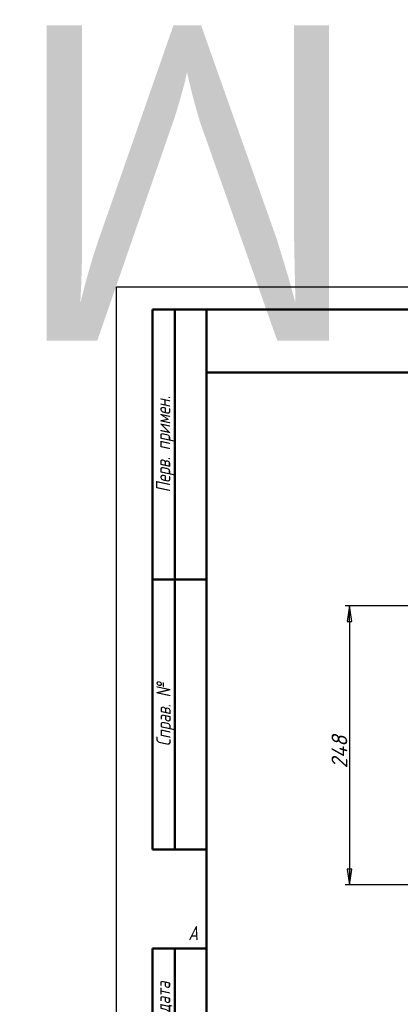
# Model space of a CAD drawing. Header units: millimetres. Extents: x -4672 to 9781, y -278 to 1426.
# Tile 3 of 29: x -86 to 252, y 550 to 1426. Entities that reach past the tile are written whole.
import ezdxf
from ezdxf.enums import TextEntityAlignment as Align

# ---------------------------------------------------------------- set-up
doc = ezdxf.new("R2018")
doc.units = ezdxf.units.MM
doc.header["$LTSCALE"] = 4
for name, color, linetype, lineweight in [('Кромка (ГОСТ)', 7, 'Continuous', 50), ('Обозначение (ГОСТ)', 7, 'Continuous', 25), ('Размер (ГОСТ)', 7, 'Continuous', 25), ('Эскизная геометрия (ГОСТ)', 7, 'Continuous', 50)]:
    doc.layers.add(name, color=color, linetype=linetype, lineweight=lineweight)
doc.styles.add('Альтернативный текст (ГОСТ)', font='arial.ttf', dxfattribs={"width": 0.8})
doc.styles.add('Обычный текст (ГОСТ)', font='GOST Common Italic.ttf')
doc.dimstyles.new('Обычный (ГОСТ)', dxfattribs={"dimscale": 4, "dimtxt": 3.5, "dimasz": 3.5, "dimexe": 1, "dimexo": 0, "dimgap": 0.5, "dimtad": 1, "dimtxsty": 'Обычный текст (ГОСТ)', "dimblk": 'Filled-1', "dimcen": 0.09, "dimdle": 15, "dimclrd": 256, "dimclre": 256, "dimclrt": 256, "dimazin": 2, "dimtfac": 0.714286, "dimtdec": 3, "dimtmove": 0, "dimatfit": 3, "dimfxl": 1, "dimtolj": 1, "dimlwd": 25, "dimlwe": 25, "dimarcsym": 0})

# ---------------------------------------------------------------- blocks, each defined once
blk = doc.blocks.new('Рамки ГОСТ - Рамка')
at = {"layer": 'Кромка (ГОСТ)', "lineweight": 25}
for p, q in [((0, 0), (0, 297)), ((0, 297), (420, 297))]:
    blk.add_line(p, q, dxfattribs=at)
at = {"layer": 'Кромка (ГОСТ)'}
for p, q in [((415, 292), (20, 292)), ((20, 292), (20, 5))]:
    blk.add_line(p, q, dxfattribs=at)
at = {"layer": 'Кромка (ГОСТ)', "insert": (16, 155), "char_height": 3.17, "width": 5.1335, "attachment_point": 1, "style": 'Альтернативный текст (ГОСТ)'}
blk.add_mtext('\\fGOST Common|b0|i1;{\\H3.1700;A}', dxfattribs=at)
blk = doc.blocks.new('ГОСТ - Доп. графы 1')
at = {"layer": 'Эскизная геометрия (ГОСТ)'}
for p, q in [((-12, 0), (-12, 145)), ((-12, 145), (0, 145)), ((-7, 145), (-7, 0)), ((-12, 110), (-7, 110)), ((-7, 110), (0, 110)), ((-12, 85), (-7, 85)), ((-7, 85), (0, 85)), ((-12, 60), (-7, 60)), ((-7, 60), (0, 60)), ((-12, 25), (-7, 25)), ((-7, 25), (0, 25)), ((0, 0), (-12, 0))]:
    blk.add_line(p, q, dxfattribs=at)
at = {"layer": 'Обозначение (ГОСТ)', "char_height": 3.17, "attachment_point": 5, "rotation": 90, "style": 'Альтернативный текст (ГОСТ)'}
for s, insert, width in [('\\fGOST Common|b0|i1;{\\H3.1700;Подп. и дата}', (-9.37, 127.41), 34.7679), ('\\fGOST Common|b0|i1;{\\H3.1700;Инв. № дубл.}', (-8.95, 97.55), 24.8438), ('\\fGOST Common|b0|i1;{\\H3.1700;Взам. инв. №}', (-9.58, 72.53), 24.8669), ('\\fGOST Common|b0|i1;{\\H3.1700;Подп. и дата}', (-9.5, 42.47), 35.1486), ('\\fGOST Common|b0|i1;{\\H3.1700;Инв. № подл.}', (-9.5, 12.41), 24.9618)]:
    blk.add_mtext(s, dxfattribs=dict(at, insert=insert, width=width))
at = {"layer": 'Обозначение (ГОСТ)', "lineweight": 30, "flags": 17}
for tag, p in [('Подп._и_дата_2', (-3.53, 127.51)), ('Инв._номер_дубликата', (-3.41, 97.47)), ('Взамен_инв._номера', (-3.46, 72.53)), ('Подп._и_дата_1', (-3.42, 42.35)), ('ИНВЕНТАРНЫЙ_НОМЕР', (-3.33, 12.68))]:
    blk.add_attdef(tag, text='', height=3.17, rotation=90, dxfattribs=at).set_placement(p, align=Align.MIDDLE_CENTER)
blk = doc.blocks.new('ГОСТ - Доп. графы 2')
at = {"layer": 'Эскизная геометрия (ГОСТ)'}
for p, q in [((-12, 0), (-12, 120)), ((-12, 120), (0, 120)), ((-7, 0), (-7, 120)), ((-12, 60), (0, 60)), ((0, 0), (-12, 0))]:
    blk.add_line(p, q, dxfattribs=at)
at = {"layer": 'Обозначение (ГОСТ)', "char_height": 3.17, "attachment_point": 5, "rotation": 90, "style": 'Альтернативный текст (ГОСТ)'}
for s, insert, width in [('\\fGOST Common|b0|i1;{\\H3.1700;Перв. примен.}', (-9.19, 90.05), 60.0143), ('\\fGOST Common|b0|i1;{\\H3.1700;Справ. №}', (-9.1, 30), 59.9357)]:
    blk.add_mtext(s, dxfattribs=dict(at, insert=insert, width=width))
at = {"layer": 'Обозначение (ГОСТ)', "lineweight": 30, "flags": 17}
for tag, p in [('Первичная_применяемость', (-3.65, 90.03)), ('Справочный_номер', (-3.55, 30.02))]:
    blk.add_attdef(tag, text='', height=3.17, rotation=90, dxfattribs=at).set_placement(p, align=Align.MIDDLE_CENTER)
blk = doc.blocks.new('ГОСТ - Доп. графы 3')
at = {"layer": 'Эскизная геометрия (ГОСТ)'}
for p, q in [((0, 0), (70, 0)), ((70, -14), (0, -14))]:
    blk.add_line(p, q, dxfattribs=at)
at = {"layer": 'Обозначение (ГОСТ)', "lineweight": 30}
blk.add_attdef('ОБОЗНАЧЕНИЕ', text='', height=5, rotation=180, dxfattribs=at).set_placement((34.94, -6.97), align=Align.MIDDLE_CENTER)
blk = doc.blocks.new('Filled-1')
at = {"color": 0}
for p, q in [((0, 0), (-1, 0.143)), ((-1, 0.143), (-1, -0.143)), ((-1, 0), (0, 0)), ((-1, -0.143), (0, 0))]:
    blk.add_line(p, q, dxfattribs=at)
at = {"color": 0, "flags": 128}
blk.add_lwpolyline([(-1, -0.143), (0, 0), (-1, 0.143), (-1, -0.143)], dxfattribs=at)
at = {"color": 0}
blk.add_solid([(-1, -0.143), (0, 0), (-1, 0.143), (-1, -0.143)], dxfattribs=at)
blk = doc.blocks.new('*D11')
at = {"layer": 'Defpoints', "color": 0, "linetype": 'Continuous', "transparency": 16777216}
for p in [(357.29, 904.6), (207.17, 656.6), (439.79, 656.6)]:
    blk.add_point(p, dxfattribs=at)
at = {"layer": 'Размер (ГОСТ)', "linetype": 'Continuous', "lineweight": 25, "transparency": 16777216}
for p, q in [((357.29, 904.6), (203.17, 904.6)), ((207.17, 890.6), (207.17, 670.6)), ((439.79, 656.6), (203.17, 656.6))]:
    blk.add_line(p, q, dxfattribs=at)
at = {"layer": 'Размер (ГОСТ)', "linetype": 'Continuous', "lineweight": 25, "transparency": 16777216, "xscale": 14, "yscale": 14, "zscale": 14}
for p, rotation in [((207.17, 904.6), 90), ((207.17, 656.6), 270)]:
    blk.add_blockref('Filled-1', p, dxfattribs=dict(at, rotation=rotation))
at = {"layer": 'Размер (ГОСТ)', "linetype": 'Continuous', "lineweight": 25, "transparency": 16777216, "insert": (191.17, 760.01), "char_height": 14, "attachment_point": 1, "rotation": 90, "style": 'Обычный текст (ГОСТ)'}
blk.add_mtext('\\A1;248', dxfattribs=at)

msp = doc.modelspace()

# ---------------------------------------------------------------- block references
ref = msp.add_blockref('ГОСТ - Доп. графы 3', (80, 1168), dxfattribs=dict(xscale=4, yscale=4, zscale=4))
lines = msp.add_mtext('MT-N-030EM-O2-220VAC-У1', dxfattribs={"layer": 'Обозначение (ГОСТ)', "insert": (219.768, 1140.13), "char_height": 280.49935, "attachment_point": 1, "rotation": 180})
ref.add_attrib('ОБОЗНАЧЕНИЕ', '', (219.768, 1140.13)).embed_mtext(lines)
at = {"xscale": 4, "yscale": 4, "zscale": 4}
for name, p in [('Рамки ГОСТ - Рамка', (0, 0)), ('ГОСТ - Доп. графы 2', (80, 688)), ('ГОСТ - Доп. графы 1', (80, 20))]:
    msp.add_blockref(name, p, dxfattribs=at)

# ---------------------------------------------------------------- dimensions: what is measured, and where the dimension line sits
at = {"layer": 'Размер (ГОСТ)', "linetype": 'Continuous', "lineweight": 25}
dim = msp.add_linear_dim(base=(207.169, 656.597), p1=(357.29, 904.597), p2=(439.79, 656.597), angle=90, dimstyle='Обычный (ГОСТ)', override={"dimgap": 0.5, "dimdec": 2, "dimtol": 0, "dimlim": 0, "dimtp": 0, "dimtm": 0, "dimtdec": 3, "dimtofl": 0, "dimatfit": 1}, dxfattribs=at)
dim.commit()
dim.dimension.update_dxf_attribs({"geometry": '*D11', "text_midpoint": (207.169, 775.847), "dimtype": 160})

doc.saveas('drawing.dxf')
